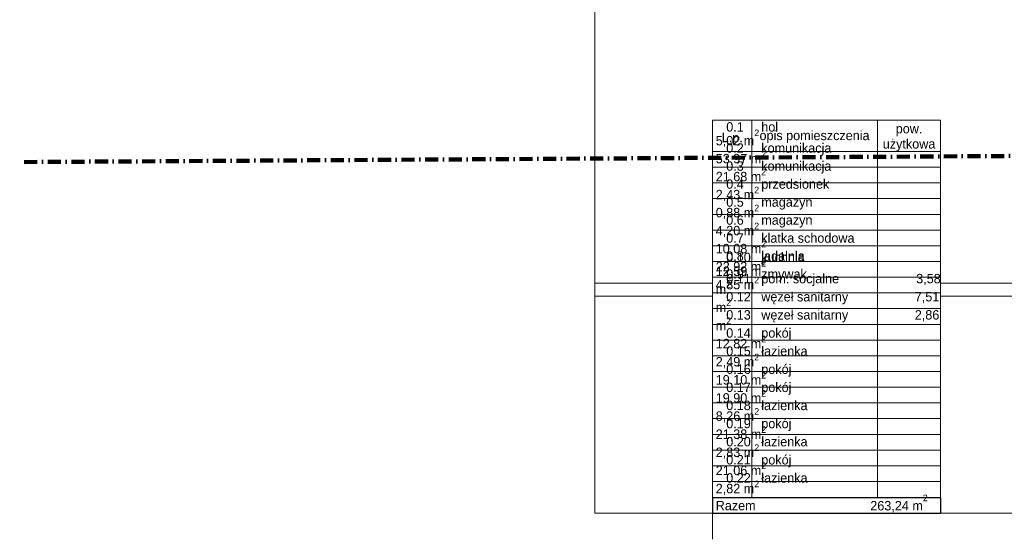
# Model space of a CAD drawing. Extents: x -350010 to -68950, y -41355 to 93095.
# Tile 8 of 256: x -213027 to -194234, y -11355 to -1436. Entities that reach past the tile are written whole.
import ezdxf

# ---------------------------------------------------------------- set-up
doc = ezdxf.new("R2010")
doc.units = 0
doc.header["$MEASUREMENT"] = 0
doc.linetypes.add('Kreski i kropki', pattern=[450, 250, -100, 0, -100])
for name, color, linetype, lineweight in [('Arch opisy_Nr_Pióra__1', 7, 'Continuous', 25), ('Arch opisy_Nr_Pióra__21', 7, 'Continuous', 9), ('ARCH TABELA_Nr_Pióra__21', 7, 'Continuous', 9), ('INWENT KONST. DREWNIANA_Nr_Pióra__20', 1, 'Continuous', 100), ('Istniejące schody_Nr_Pióra__5', 7, 'Continuous', 13)]:
    doc.layers.add(name, color=color, linetype=linetype, lineweight=lineweight)
doc.styles.add('GENERATED_STYLE_10', font='txt')
doc.styles.add('GENERATED_STYLE_5', font='txt')

msp = doc.modelspace()

# ---------------------------------------------------------------- linework, layer by layer
at = {"layer": 'Arch opisy_Nr_Pióra__1', "linetype": 'Continuous'}
for p, q in [((-199802.3803, -10555.1484), (-195452.3803, -10555.1484)), ((-199802.3803, -10555.1484), (-199802.3803, -10855.1484)), ((-195452.3803, -10555.1484), (-195452.3803, -10855.1484)), ((-199802.3803, -10855.1484), (-195452.3803, -10855.1484))]:
    msp.add_line(p, q, dxfattribs=at)
at = {"layer": 'Arch opisy_Nr_Pióra__21', "linetype": 'Continuous'}
for p, q in [((-199802.3803, -10555.1484), (-199802.3803, -3351.6194)), ((-199802.3803, -3351.6194), (-195452.3803, -3351.6194)), ((-199052.3803, -10555.1484), (-199052.3803, -3351.6194)), ((-196652.3803, -10555.1484), (-196652.3803, -3351.6194)), ((-195452.3803, -10555.1484), (-195452.3803, -3351.6194)), ((-199802.3803, -3951.6194), (-195452.3803, -3951.6194)), ((-199802.3803, -4251.6194), (-195452.3803, -4251.6194)), ((-199802.3803, -4551.6194), (-195452.3803, -4551.6194)), ((-199802.3803, -4851.6194), (-195452.3803, -4851.6194)), ((-199802.3803, -5151.6194), (-195452.3803, -5151.6194)), ((-199802.3803, -5451.6194), (-195452.3803, -5451.6194)), ((-199802.3803, -5751.6194), (-195452.3803, -5751.6194)), ((-199802.3803, -6051.6194), (-195452.3803, -6051.6194)), ((-199802.3803, -6351.6194), (-195452.3803, -6351.6194)), ((-199802.3803, -6651.6194), (-195452.3803, -6651.6194)), ((-199802.3803, -6951.6194), (-195452.3803, -6951.6194)), ((-199802.3803, -7251.6194), (-195452.3803, -7251.6194)), ((-199802.3803, -7551.6194), (-195452.3803, -7551.6194)), ((-199802.3803, -7851.6194), (-195452.3803, -7851.6194)), ((-199802.3803, -8151.6194), (-195452.3803, -8151.6194)), ((-199802.3803, -8451.6194), (-195452.3803, -8451.6194)), ((-199802.3803, -8751.6194), (-195452.3803, -8751.6194)), ((-199802.3803, -9051.6194), (-195452.3803, -9051.6194)), ((-199802.3803, -9351.6194), (-195452.3803, -9351.6194)), ((-199802.3803, -9651.6194), (-195452.3803, -9651.6194)), ((-199802.3803, -9951.6194), (-195452.3803, -9951.6194)), ((-199802.3803, -10251.6194), (-195452.3803, -10251.6194))]:
    msp.add_line(p, q, dxfattribs=at)
at = {"layer": 'ARCH TABELA_Nr_Pióra__21', "linetype": 'Continuous'}
for p, q in [((-202052.3803, 17594.8516), (-202052.3803, -10855.1484)), ((-161302.3803, -10855.1484), (-202052.3803, -10855.1484)), ((-199802.3803, -11355.1484), (-199802.3803, -10855.1484)), ((-199802.3803, -11355.1484), (-199802.3803, -10855.1484))]:
    msp.add_line(p, q, dxfattribs=at)
at = {"layer": 'INWENT KONST. DREWNIANA_Nr_Pióra__20', "linetype": 'Kreski i kropki', "flags": 128}
msp.add_lwpolyline([(-187935.5466, -3999.1419), (-213026.6775, -4154.2754)], dxfattribs=at)
at = {"layer": 'Istniejące schody_Nr_Pióra__5', "linetype": 'Continuous'}
for p, q in [((-199802.3803, -6465.1484), (-202052.3803, -6465.1484)), ((-187552.3803, -6465.1484), (-195452.3803, -6465.1484)), ((-199802.3803, -6715.1484), (-202052.3803, -6715.1484)), ((-187182.3803, -6715.1484), (-195452.3803, -6715.1484))]:
    msp.add_line(p, q, dxfattribs=at)

# ---------------------------------------------------------------- texts
at = {"layer": 'Arch opisy_Nr_Pióra__1', "linetype": 'Continuous', "char_height": 180}
for s, insert, width, attachment_point, line_spacing_factor, style in [('{   0.1     hol                                        5,02 m\\A1{\\H0.7x;\\S2^  ;}\\P   0.2     komunikacja                        53,97 m\\A1{\\H0.7x;\\S2^  ;}\\P   0.3     komunikacja                        21,68 m\\A1{\\H0.7x;\\S2^  ;}\\P   0.4     przedsionek                          2,43 m\\A1{\\H0.7x;\\S2^  ;}\\P   0.5     magazyn                               0,88 m\\A1{\\H0.7x;\\S2^  ;}\\P   0.6     magazyn                               4,20 m\\A1{\\H0.7x;\\S2^  ;}\\P   0.7     klatka schodowa                 10,08 m\\A1{\\H0.7x;\\S2^  ;}\\P   0.8     jadalnia                               22,92 m\\A1{\\H0.7x;\\S2^  ;}\\P   0.9     zmywak                                4,85 m\\A1{\\H0.7x;\\S2^  ;}}', (-199742.3803, -6643.7772), 4290, 7, 0.468554, 'GENERATED_STYLE_10'), ('{pow.\\Pużytkowa}', (-196052.3803, -3950.4039), 1200, 8, 0.967252, 'GENERATED_STYLE_5'), ('{   0.10   kuchnia                              12,59 m\\A1{\\H0.7x;\\S2^  ;}\\P   0.11   pom. socjalne                      3,58 m\\A1{\\H0.7x;\\S2^  ;}\\P   0.12   węzeł sanitarny                   7,51 m\\A1{\\H0.7x;\\S2^  ;}\\P   0.13   węzeł sanitarny                   2,86 m\\A1{\\H0.7x;\\S2^  ;}\\P   0.14   pokój                                  12,82 m\\A1{\\H0.7x;\\S2^  ;}\\P   0.15   łazienka                                2,49 m\\A1{\\H0.7x;\\S2^  ;}\\P   0.16   pokój                                  19,10 m\\A1{\\H0.7x;\\S2^  ;}\\P   0.17   pokój                                  19,90 m\\A1{\\H0.7x;\\S2^  ;}\\P   0.18   łazienka                                8,26 m\\A1{\\H0.7x;\\S2^  ;} \\P   0.19   pokój                                  21,38 m\\A1{\\H0.7x;\\S2^  ;}\\P   0.20   łazienka                                2,83 m\\A1{\\H0.7x;\\S2^  ;}    \\P   0.21   pokój                                  21,06 m\\A1{\\H0.7x;\\S2^  ;}       \\P   0.22   łazienka                                2,82 m\\A1{\\H0.7x;\\S2^  ;}     }', (-199742.3803, -10536.9557), 4290, 7, 0.472355, 'GENERATED_STYLE_10')]:
    msp.add_mtext(s, dxfattribs=dict(at, insert=insert, width=width, attachment_point=attachment_point, line_spacing_factor=line_spacing_factor, style=style))
at = {"layer": 'Arch opisy_Nr_Pióra__1', "linetype": 'Continuous', "char_height": 180, "style": 'GENERATED_STYLE_5'}
for s, insert, attachment_point in [('{opis pomieszczenia}', (-197856.04, -3789.4616), 8), ('{L.p.}', (-199427.3803, -3828.7523), 8), ('{Razem}', (-199742.3803, -10803.4911), 7), ('{263,24 m\\A1{\\H0.7x;\\S2^  ;}}', (-195695.0788, -10837.4439), 9)]:
    msp.add_mtext(s, dxfattribs=dict(at, insert=insert, attachment_point=attachment_point))

doc.saveas('drawing.dxf')
